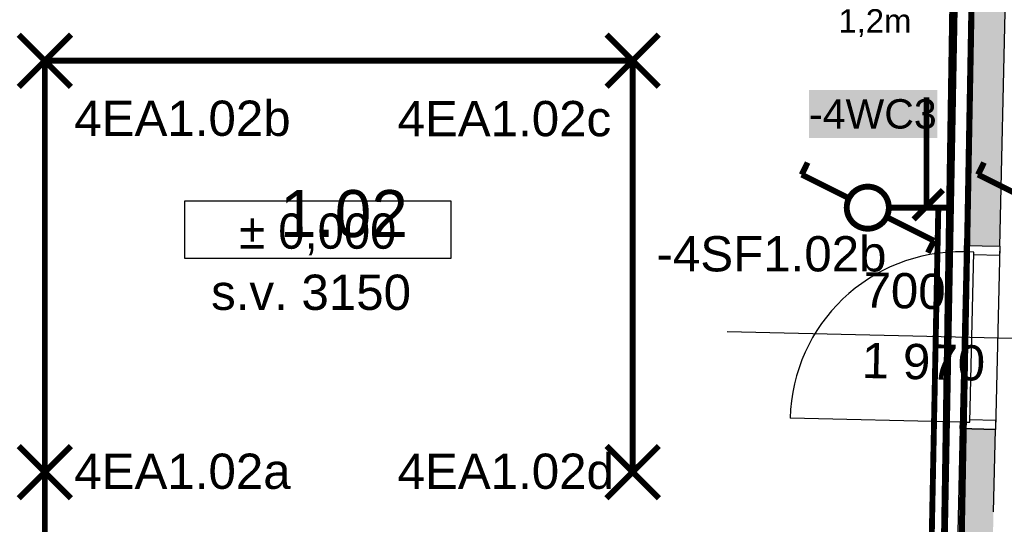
# Model space of a CAD drawing. Extents: x -12025 to 39812, y -28775 to 12.
# Tile 28 of 90: x 20893 to 25081, y -18972 to -16825. Entities that reach past the tile are written whole.
import ezdxf
from ezdxf.enums import TextEntityAlignment as Align

# ---------------------------------------------------------------- set-up
doc = ezdxf.new("R2010")
doc.units = 0
doc.header["$MEASUREMENT"] = 0
doc.linetypes.add('Telekomunikacni vodic', pattern=[9.25, 3, -0.75, 3, -0.75, 0.125, -0.75, 0.125, -0.75])
for name, color, linetype in [('0 (Pozadí)', 254, 'Continuous'), ('OÚ Dukovany internet + tv + data', 192, 'Continuous'), ('OÚ Dukovany nouzové osvětlení', 36, 'Continuous'), ('OÚ Dukovany půdorys kóty 1NP', 7, 'Continuous'), ('OÚ Dukovany půdorys podklad 1NP', 7, 'Continuous'), ('OÚ Dukovany světla', 132, 'Continuous'), ('OÚ Dukovany zásuvky', 92, 'Continuous'), ('Zakladni', 7, 'Continuous')]:
    doc.layers.add(name, color=color, linetype=linetype)
doc.styles.add('Agency FB', font='txt')
doc.styles.add('Arial', font='txt')
doc.styles.add('Arial_B', font='txt')

# ---------------------------------------------------------------- blocks, each defined once
blk = doc.blocks.new('P_zarovkove_svitidlo')
at = {"color": 0, "linetype": 'Continuous', "const_width": 25}
for points in [[(111, -111), (-111, 111)], [(-111, -111), (111, 111)]]:
    blk.add_lwpolyline(points, dxfattribs=at)
at = {"color": 0, "linetype": 'Continuous', "style": 'Arial'}
blk.add_text('4EA1.02a', height=150, dxfattribs=at).set_placement((125, -71.1))
blk = doc.blocks.new('Zásuvka (26)')
at = {"color": 0, "linetype": 'Continuous', "const_width": 25}
for points in [[(0, 125, -0.414214), (125, 0)], [(125, 0, -0.414214), (0, -125)]]:
    blk.add_lwpolyline(points, format="xyb", dxfattribs=at)
blk.add_lwpolyline([(250, 0), (125, 0)], dxfattribs=at)
at = {"color": 0, "linetype": 'Continuous', "style": 'Arial'}
blk.add_text('D', height=150, rotation=90, dxfattribs=at).set_placement((81.4, 0), align=Align.CENTER)
blk.add_text('1,2m', height=100, dxfattribs=at).set_placement((-125, -380.7))
blk = doc.blocks.new('Střídavý přepínač (2)')
at = {"color": 0, "linetype": 'Continuous', "const_width": 25}
for points in [[(-281.2, 140.6), (-255.7, 191.8)], [(-281.2, 140.6), (-76.7, 38.4)], [(281.2, -140.6), (76.7, -38.4)], [(281.2, -140.6), (255.7, -191.8)]]:
    blk.add_lwpolyline(points, dxfattribs=at)
for points in [[(0, 89.5, 0.414214), (-89.5, 0)], [(0, 89.5, 0.414214), (-89.5, 0)], [(89.5, 0, 0.414214), (0, 89.5)], [(89.5, 0, 0.414214), (0, 89.5)], [(-89.5, 0, 0.414214), (0, -89.5)], [(-89.5, 0, 0.414214), (0, -89.5)], [(0, -89.5, 0.414214), (89.5, 0)], [(0, -89.5, 0.414214), (89.5, 0)]]:
    blk.add_lwpolyline(points, format="xyb", dxfattribs=at)
at = {"color": 0, "linetype": 'Continuous', "style": 'Arial'}
blk.add_text('-4SF1.02b', height=150, dxfattribs=at).set_placement((-898.7, -271.1))
blk = doc.blocks.new('Střídavý přepínač (3)')
at = {"color": 0, "linetype": 'Continuous', "const_width": 25}
for points in [[(-281.2, 140.6), (-255.7, 191.8)], [(-281.2, 140.6), (-76.7, 38.4)], [(281.2, -140.6), (76.7, -38.4)], [(281.2, -140.6), (255.7, -191.8)]]:
    blk.add_lwpolyline(points, dxfattribs=at)
for points in [[(0, 89.5, 0.414214), (-89.5, 0)], [(0, 89.5, 0.414214), (-89.5, 0)], [(89.5, 0, 0.414214), (0, 89.5)], [(89.5, 0, 0.414214), (0, 89.5)], [(-89.5, 0, 0.414214), (0, -89.5)], [(-89.5, 0, 0.414214), (0, -89.5)], [(0, -89.5, 0.414214), (89.5, 0)], [(0, -89.5, 0.414214), (89.5, 0)]]:
    blk.add_lwpolyline(points, format="xyb", dxfattribs=at)
at = {"color": 0, "linetype": 'Continuous', "style": 'Arial'}
blk.add_text('-2SF1.03b', height=150, dxfattribs=at).set_placement((0, -400.4))
blk = doc.blocks.new('P_zarovkove_svitidlo (23)')
at = {"color": 0, "linetype": 'Continuous', "const_width": 25}
for points in [[(111, -111), (-111, 111)], [(-111, -111), (111, 111)]]:
    blk.add_lwpolyline(points, dxfattribs=at)
at = {"color": 0, "linetype": 'Continuous', "style": 'Arial'}
blk.add_text('4EA1.02b', height=150, dxfattribs=at).set_placement((125, -319.6))
blk = doc.blocks.new('P_zarovkove_svitidlo (24)')
at = {"color": 0, "linetype": 'Continuous', "const_width": 25}
for points in [[(111, -111), (-111, 111)], [(-111, -111), (111, 111)]]:
    blk.add_lwpolyline(points, dxfattribs=at)
at = {"color": 0, "linetype": 'Continuous', "style": 'Arial'}
blk.add_text('4EA1.02c', height=150, dxfattribs=at).set_placement((-1000, -321.1))
blk = doc.blocks.new('P_zarovkove_svitidlo (25)')
at = {"color": 0, "linetype": 'Continuous', "const_width": 25}
for points in [[(111, -111), (-111, 111)], [(-111, -111), (111, 111)]]:
    blk.add_lwpolyline(points, dxfattribs=at)
at = {"color": 0, "linetype": 'Continuous', "style": 'Arial'}
blk.add_text('4EA1.02d', height=150, dxfattribs=at).set_placement((-1000, -71.1))
blk = doc.blocks.new('(57)')
at = {"color": 7, "linetype": 'Continuous', "const_width": 25}
for points in [[(55, -460), (55, 0)], [(0, -520), (125, -395)]]:
    blk.add_lwpolyline(points, dxfattribs=at)
at = {"layer": '0 (Pozadí)', "linetype": 'Continuous'}
blk.add_solid([(-444.9, 30), (100.2, 30), (-444.9, -173.5), (100.2, -173.5)], dxfattribs=at)
at = {"color": 7, "linetype": 'Continuous', "style": 'Arial_B'}
blk.add_text('-4WC3', height=125, dxfattribs=at).set_placement((-444.9, -133.5))

msp = doc.modelspace()

# ---------------------------------------------------------------- linework, layer by layer
at = {"layer": 'OÚ Dukovany internet + tv + data', "linetype": 'Telekomunikacni vodic', "ltscale": 100, "const_width": 25}
msp.add_lwpolyline([(16500, -20375), (24875, -20375), (25000, -13625), (24750, -13625)], dxfattribs=at)
at = {"layer": 'OÚ Dukovany nouzové osvětlení', "linetype": 'Continuous', "const_width": 25}
msp.add_lwpolyline([(23875, -15712.5), (23875, -15750), (24875, -15750), (24805, -20250), (20375, -20250), (20375, -20212.5)], dxfattribs=at)
at = {"layer": 'OÚ Dukovany půdorys kóty 1NP', "color": 7, "linetype": 'Continuous'}
msp.add_line((23902.5, -18151.7), (25352.1, -18185.7), dxfattribs=at)
at = {"layer": 'OÚ Dukovany půdorys kóty 1NP', "color": 154, "linetype": 'Continuous'}
msp.add_lwpolyline([(21595.1, -17596.1), (22726.6, -17596.1), (22726.6, -17841.7), (21595.1, -17841.7)], close=True, dxfattribs=at)
at = {"layer": 'OÚ Dukovany půdorys podklad 1NP', "color": 7, "linetype": 'Continuous'}
for p, q in [((25061.3, -17788.8), (25160.2, -13566)), ((24947.6, -16236.2), (24911.3, -17785.3)), ((24911.3, -17785.3), (25061.3, -17788.8)), ((24893.1, -18565), (24852.5, -20296.2)), ((24893.1, -18565), (25043, -18568.6)), ((25034.8, -18919.2), (25043, -18568.6))]:
    msp.add_line(p, q, dxfattribs=at)
at = {"layer": 'OÚ Dukovany půdorys podklad 1NP', "color": 8, "linetype": 'Continuous'}
for p, q in [((24911.3, -17785.3), (24893.1, -18565)), ((24910.7, -17813.3), (24911.3, -17785.3)), ((24911.3, -17785.3), (25061.3, -17788.8)), ((24911.3, -17785.3), (25061.3, -17788.8)), ((24911.3, -17785.3), (25061.3, -17788.8)), ((25061.3, -17788.8), (25043, -18568.6)), ((25061.3, -17788.8), (25060.3, -17828.8)), ((24910.7, -17813.3), (24893.7, -18537.1)), ((24950.6, -17814.2), (24910.7, -17813.3)), ((24950.6, -17814.2), (24910.7, -17813.3)), ((24933.7, -18538), (24950.6, -17814.2)), ((24950.4, -17826.2), (24950.6, -17814.2)), ((25060.3, -17828.8), (24950.4, -17826.2)), ((24893.7, -18537.1), (24169.9, -18520.1)), ((24893.1, -18565), (24893.7, -18537.1)), ((24893.7, -18537.1), (24933.7, -18538)), ((24893.7, -18537.1), (24933.7, -18538)), ((24933.7, -18538), (24934, -18526)), ((24934, -18526), (25043.9, -18528.6)), ((25043.9, -18528.6), (25043, -18568.6)), ((25043, -18568.6), (24893.1, -18565)), ((24893.1, -18565), (25043, -18568.6)), ((24893.1, -18565), (25043, -18568.6))]:
    msp.add_line(p, q, dxfattribs=at)
msp.add_arc((24893.7, -18537.1), 724, 88.6585, 178.6585, dxfattribs=at)
at = {"layer": 'OÚ Dukovany půdorys podklad 1NP', "color": 254, "linetype": 'Continuous'}
for points in [[(25014, -13399.3), (24911.3, -17785.3), (25163.7, -13414.7), (25061.3, -17788.8)], [(24852.5, -20296.2), (25002.5, -20299.7), (24893.1, -18565), (25043, -18568.6)]]:
    msp.add_solid(points, dxfattribs=at)
at = {"layer": 'OÚ Dukovany světla', "linetype": 'Continuous', "const_width": 25}
for points in [[(21909.4, -9375), (21875, -9375), (21875, -10125), (23625, -10125), (23625, -12375), (23500, -13375), (25000, -13500), (24875, -20375), (19375, -20375), (19375, -19750)], [(24589.5, -17625), (24776, -17625), (24854, -17625), (24875, -15750), (23465.6, -15750)], [(21000, -18750), (21000, -18750), (21000, -17000), (21000, -17000)], [(21000, -17000), (23500, -17000)], [(23500, -17000), (23500, -17000), (23500, -18750), (23500, -18750)], [(21089.5, -20125), (24750, -20125), (24800, -17625), (24589.5, -17625)], [(21000, -20035.5), (21000, -19000), (21000, -18750)]]:
    msp.add_lwpolyline(points, dxfattribs=at)
at = {"layer": 'OÚ Dukovany zásuvky', "linetype": 'Continuous', "const_width": 25}
for points in [[(19375, -19750), (19375, -20375), (24875, -20375), (25000, -13500), (23500, -13375), (23625, -12375), (23625, -10000)], [(22625, -20125), (22625, -20250), (24805, -20250), (24875, -16500), (24750, -16500)]]:
    msp.add_lwpolyline(points, dxfattribs=at)

# ---------------------------------------------------------------- block references
at = {"layer": 'OÚ Dukovany světla', "linetype": 'Continuous'}
for name, p in [('P_zarovkove_svitidlo (23)', (21000, -17000)), ('P_zarovkove_svitidlo (24)', (23500, -17000)), ('Střídavý přepínač (2)', (24500, -17625)), ('Střídavý přepínač (3)', (25250, -17625)), ('P_zarovkove_svitidlo', (21000, -18750)), ('P_zarovkove_svitidlo (25)', (23500, -18750))]:
    msp.add_blockref(name, p, dxfattribs=at)
at = {"layer": 'OÚ Dukovany zásuvky', "linetype": 'Continuous'}
msp.add_blockref('Zásuvka (26)', (24500, -16500), dxfattribs=at)
at = {"layer": 'Zakladni', "color": 7, "linetype": 'Continuous'}
msp.add_blockref('(57)', (24694.9, -17155), dxfattribs=at)

# ---------------------------------------------------------------- texts
at = {"layer": 'OÚ Dukovany půdorys kóty 1NP', "color": 154, "linetype": 'Continuous'}
for s, style, p in [('± 0,000', 'Agency FB', (22160.8, -17799.6)), ('s.v. 3150', 'Arial', (22132.1, -18059.8))]:
    msp.add_text(s, height=150, dxfattribs=dict(at, style=style)).set_placement(p, align=Align.CENTER)
at = {"layer": 'OÚ Dukovany půdorys kóty 1NP', "color": 7, "linetype": 'Continuous', "style": 'Arial'}
for s, p in [('700', (24480, -18049.1)), ('1\xa0970', (24473, -18349.1))]:
    msp.add_text(s, height=150, rotation=358.6585, dxfattribs=at).set_placement(p)
at = {"layer": 'Zakladni', "color": 7, "linetype": 'Continuous', "style": 'Arial'}
msp.add_text('1.02', height=200, dxfattribs=at).set_placement((22000, -17750))

doc.saveas('drawing.dxf')
